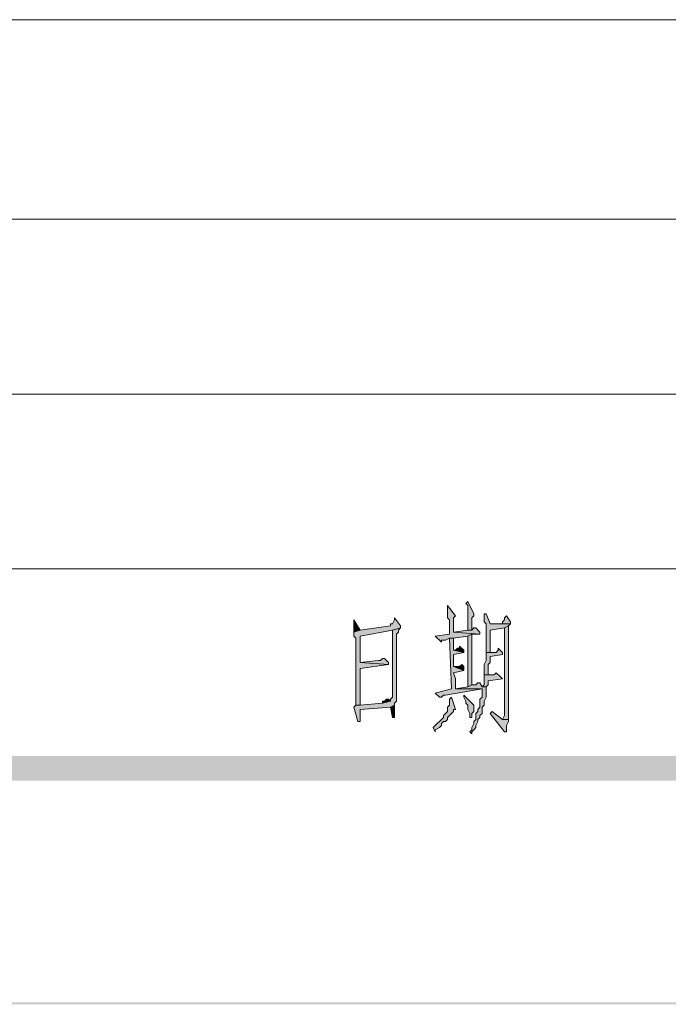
# Model space of a CAD drawing. Extents: x 566443 to 590371, y 3845226 to 3876576.
# Tile 75 of 221: x 586652 to 586666, y 3853850 to 3853870. Entities that reach past the tile are written whole.
import ezdxf

# ---------------------------------------------------------------- set-up
doc = ezdxf.new("R2010")
doc.units = 0
doc.layers.add('C00-00-00', color=7, linetype='CONTINUOUS')

msp = doc.modelspace()

# ---------------------------------------------------------------- hatches: boundary and pattern name
at = {"layer": 'C00-00-00'}
h = msp.add_hatch(color=256, dxfattribs=at)
h.dxf.hatch_style = 2
h.paths.add_polyline_path([(586661.728, 3853857.975), (586661.686, 3853857.933), (586661.728, 3853857.89), (586661.728, 3853857.382), (586661.813, 3853857.382), (586661.813, 3853857.636), (586661.855, 3853857.679), (586661.855, 3853857.721)])
h = msp.add_hatch(color=256, dxfattribs=at)
h.dxf.hatch_style = 2
h.paths.add_polyline_path([(586661.305, 3853857.89), (586661.305, 3853857.636), (586661.347, 3853857.594), (586661.347, 3853857.298), (586661.051, 3853857.255), (586661.178, 3853857.128), (586661.178, 3853857.171), (586661.22, 3853857.171), (586661.263, 3853857.171), (586661.347, 3853857.213), (586661.432, 3853857.213), (586661.728, 3853857.255), (586661.813, 3853857.298), (586661.982, 3853857.298), (586661.432, 3853857.34), (586661.432, 3853857.467), (586661.432, 3853857.509), (586661.432, 3853857.636), (586661.474, 3853857.679)])
h = msp.add_hatch(color=256, dxfattribs=at)
h.dxf.hatch_style = 2
h.paths.add_polyline_path([(586662.109, 3853857.721), (586662.067, 3853857.721), (586662.067, 3853857.679), (586662.067, 3853857.552), (586662.109, 3853857.509), (586662.109, 3853856.917), (586662.194, 3853856.917), (586662.194, 3853857.34), (586662.194, 3853857.382), (586662.49, 3853857.425), (586662.575, 3853857.467), (586662.617, 3853857.509), (586662.194, 3853857.509)])
h = msp.add_hatch(color=256, dxfattribs=at)
h.dxf.hatch_style = 2
h.paths.add_polyline_path([(586660.204, 3853857.636), (586660.204, 3853857.594), (586660.162, 3853857.509), (586660.12, 3853857.509), (586660.12, 3853857.467), (586659.485, 3853857.382), (586659.358, 3853857.34), (586659.358, 3853857.255), (586659.4, 3853857.213), (586659.4, 3853856.197), (586659.4, 3853856.112), (586659.4, 3853855.816), (586659.485, 3853855.816), (586659.485, 3853856.578), (586660.077, 3853856.663), (586659.485, 3853856.705), (586659.485, 3853857.255), (586660.162, 3853857.382), (586660.331, 3853857.425), (586660.331, 3853857.467)])
h = msp.add_hatch(color=256, dxfattribs=at)
h.dxf.hatch_style = 2
h.paths.add_polyline_path([(586659.358, 3853857.594), (586659.358, 3853857.34), (586659.485, 3853857.382)])
h = msp.add_hatch(color=256, dxfattribs=at)
h.dxf.hatch_style = 2
h.paths.add_polyline_path([(586662.533, 3853857.679), (586662.49, 3853857.636), (586662.49, 3853857.594), (586662.448, 3853857.552), (586662.448, 3853857.509), (586662.194, 3853857.509), (586662.617, 3853857.509), (586662.617, 3853857.552)])
h = msp.add_hatch(color=256, dxfattribs=at)
h.dxf.hatch_style = 2
h.paths.add_polyline_path([(586660.331, 3853857.425), (586660.162, 3853857.382), (586660.162, 3853855.985), (586660.12, 3853855.943), (586660.12, 3853855.901), (586659.95, 3853855.858), (586659.485, 3853855.816), (586659.4, 3853855.816), (586659.358, 3853855.774), (586659.442, 3853855.477), (586659.485, 3853855.477), (586659.485, 3853855.731), (586660.12, 3853855.774), (586660.204, 3853855.816), (586660.204, 3853855.858), (586660.247, 3853855.901), (586660.247, 3853857.298), (586660.289, 3853857.34), (586660.289, 3853857.382)])
h = msp.add_hatch(color=256, dxfattribs=at)
h.dxf.hatch_style = 2
h.paths.add_polyline_path([(586661.898, 3853857.425), (586661.855, 3853857.425), (586661.813, 3853857.382), (586661.728, 3853857.382), (586661.432, 3853857.34), (586661.982, 3853857.298), (586661.982, 3853857.34)])
h = msp.add_hatch(color=256, dxfattribs=at)
h.dxf.hatch_style = 2
h.paths.add_polyline_path([(586661.813, 3853857.298), (586661.728, 3853857.255), (586661.728, 3853856.197), (586661.813, 3853856.239)])
h = msp.add_hatch(color=256, dxfattribs=at)
h.dxf.hatch_style = 2
h.paths.add_polyline_path([(586662.575, 3853857.467), (586662.49, 3853857.425), (586662.49, 3853855.858), (586662.49, 3853855.604), (586662.448, 3853855.52), (586662.575, 3853855.52), (586662.575, 3853855.562)])
h = msp.add_hatch(color=256, dxfattribs=at)
h.dxf.hatch_style = 2
h.paths.add_polyline_path([(586661.432, 3853857.213), (586661.347, 3853857.213), (586661.39, 3853856.155), (586661.051, 3853856.07), (586661.136, 3853855.985), (586661.178, 3853855.985), (586661.22, 3853856.028), (586661.263, 3853856.028), (586662.025, 3853856.155), (586661.474, 3853856.155), (586661.474, 3853856.197), (586661.474, 3853856.366), (586661.432, 3853856.493), (586661.644, 3853856.536), (586661.432, 3853856.62), (586661.432, 3853856.874), (586661.644, 3853856.917), (586661.432, 3853856.959), (586661.432, 3853857.044), (586661.432, 3853857.086)])
h = msp.add_hatch(color=256, dxfattribs=at)
h.dxf.hatch_style = 2
h.paths.add_polyline_path([(586661.559, 3853857.044), (586661.559, 3853857.001), (586661.517, 3853857.001), (586661.474, 3853856.959), (586661.432, 3853856.959), (586661.644, 3853856.917), (586661.644, 3853856.959)])
h = msp.add_hatch(color=256, dxfattribs=at)
h.dxf.hatch_style = 2
h.paths.add_polyline_path([(586662.363, 3853857.001), (586662.363, 3853856.959), (586662.321, 3853856.917), (586662.109, 3853856.917), (586662.109, 3853856.832), (586662.109, 3853856.747), (586662.067, 3853856.663), (586662.067, 3853856.451), (586662.152, 3853856.451), (586662.152, 3853856.663), (586662.194, 3853856.705), (586662.194, 3853856.832), (586662.448, 3853856.874), (586662.448, 3853856.917)])
h = msp.add_hatch(color=256, dxfattribs=at)
h.dxf.hatch_style = 2
h.paths.add_polyline_path([(586659.993, 3853856.79), (586659.95, 3853856.79), (586659.908, 3853856.747), (586659.866, 3853856.747), (586659.485, 3853856.705), (586660.077, 3853856.663), (586660.077, 3853856.705)])
h = msp.add_hatch(color=256, dxfattribs=at)
h.dxf.hatch_style = 2
h.paths.add_polyline_path([(586661.601, 3853856.663), (586661.559, 3853856.62), (586661.432, 3853856.62), (586661.644, 3853856.536), (586661.644, 3853856.62)])
h = msp.add_hatch(color=256, dxfattribs=at)
h.dxf.hatch_style = 2
h.paths.add_polyline_path([(586662.321, 3853856.493), (586662.279, 3853856.451), (586662.067, 3853856.451), (586662.067, 3853856.366), (586662.067, 3853856.239), (586662.025, 3853856.197), (586662.109, 3853856.197), (586662.152, 3853856.239), (586662.152, 3853856.324), (586662.448, 3853856.366), (586662.406, 3853856.409)])
h = msp.add_hatch(color=256, dxfattribs=at)
h.dxf.hatch_style = 2
h.paths.add_polyline_path([(586661.982, 3853856.282), (586661.94, 3853856.282), (586661.898, 3853856.239), (586661.813, 3853856.239), (586661.728, 3853856.197), (586661.474, 3853856.155), (586662.025, 3853856.155), (586662.025, 3853856.112), (586662.025, 3853855.985), (586661.982, 3853855.943), (586661.982, 3853855.774), (586661.94, 3853855.731), (586661.94, 3853855.689), (586661.898, 3853855.647), (586661.898, 3853855.52), (586661.855, 3853855.477), (586661.855, 3853855.435), (586661.813, 3853855.35), (586661.813, 3853855.308), (586661.771, 3853855.266), (586661.813, 3853855.223), (586661.813, 3853855.266), (586661.855, 3853855.308), (586661.898, 3853855.35), (586661.898, 3853855.393), (586661.94, 3853855.477), (586661.94, 3853855.52), (586661.982, 3853855.562), (586661.982, 3853855.604), (586662.025, 3853855.647), (586662.025, 3853855.774), (586662.067, 3853855.816), (586662.067, 3853855.901), (586662.109, 3853855.985), (586662.109, 3853856.197), (586662.025, 3853856.197)])
h = msp.add_hatch(color=256, dxfattribs=at)
h.dxf.hatch_style = 2
h.paths.add_polyline_path([(586660.077, 3853855.943), (586660.035, 3853855.943), (586659.993, 3853855.901), (586659.95, 3853855.901), (586659.95, 3853855.858), (586660.12, 3853855.901)])
h = msp.add_hatch(color=256, dxfattribs=at)
h.dxf.hatch_style = 2
h.paths.add_polyline_path([(586661.39, 3853855.985), (586661.347, 3853855.943), (586661.347, 3853855.816), (586661.305, 3853855.774), (586661.305, 3853855.689), (586661.263, 3853855.647), (586661.22, 3853855.604), (586661.22, 3853855.562), (586661.178, 3853855.52), (586661.136, 3853855.477), (586661.093, 3853855.435), (586661.051, 3853855.393), (586661.009, 3853855.35), (586661.051, 3853855.266), (586661.051, 3853855.308), (586661.136, 3853855.35), (586661.178, 3853855.393), (586661.178, 3853855.435), (586661.22, 3853855.477), (586661.263, 3853855.477), (586661.305, 3853855.52), (586661.305, 3853855.562), (586661.347, 3853855.604), (586661.39, 3853855.647), (586661.432, 3853855.689), (586661.432, 3853855.731), (586661.474, 3853855.731)])
h = msp.add_hatch(color=256, dxfattribs=at)
h.dxf.hatch_style = 2
h.paths.add_polyline_path([(586661.644, 3853856.028), (586661.644, 3853855.985), (586661.686, 3853855.901), (586661.686, 3853855.858), (586661.728, 3853855.816), (586661.728, 3853855.731), (586661.771, 3853855.647), (586661.771, 3853855.562), (586661.813, 3853855.562), (586661.813, 3853855.647), (586661.855, 3853855.689), (586661.855, 3853855.816), (586661.813, 3853855.858), (586661.771, 3853855.901), (586661.728, 3853855.943), (586661.686, 3853855.985)])
h = msp.add_hatch(color=256, dxfattribs=at)
h.dxf.hatch_style = 2
h.paths.add_polyline_path([(586660.204, 3853855.816), (586660.12, 3853855.774), (586660.162, 3853855.562), (586660.204, 3853855.562), (586660.204, 3853855.604)])
h = msp.add_hatch(color=256, dxfattribs=at)
h.dxf.hatch_style = 2
h.paths.add_polyline_path([(586662.236, 3853855.689), (586662.194, 3853855.647), (586662.49, 3853855.266), (586662.533, 3853855.266), (586662.533, 3853855.35), (586662.533, 3853855.393), (586662.575, 3853855.477), (586662.575, 3853855.52), (586662.448, 3853855.52)])
h = msp.add_hatch(color=256, dxfattribs=at)
h.dxf.hatch_style = 2
h.paths.add_polyline_path([(586759.899, 3853854.25), (586759.391, 3853854.758), (586378.815, 3853854.25)])
h = msp.add_hatch(color=256, dxfattribs=at)
h.dxf.hatch_style = 2
h.paths.add_polyline_path([(586759.391, 3853854.758), (586378.815, 3853854.25), (586379.323, 3853854.758)])
h = msp.add_hatch(color=256, dxfattribs=at)
h.dxf.hatch_style = 2
h.paths.add_polyline_path([(586759.899, 3853854.25), (586759.391, 3853854.758), (586378.815, 3853854.25)])
h = msp.add_hatch(color=256, dxfattribs=at)
h.dxf.hatch_style = 2
h.paths.add_polyline_path([(586759.391, 3853854.758), (586378.815, 3853854.25), (586379.323, 3853854.758)])
h = msp.add_hatch(color=256, dxfattribs=at)
h.dxf.hatch_style = 2
h.paths.add_polyline_path([(586764.556, 3853849.593), (586764.514, 3853849.635), (586364.252, 3853849.593)])
h = msp.add_hatch(color=256, dxfattribs=at)
h.dxf.hatch_style = 2
h.paths.add_polyline_path([(586764.514, 3853849.635), (586364.252, 3853849.593), (586364.294, 3853849.635)])
h = msp.add_hatch(color=256, dxfattribs=at)
h.dxf.hatch_style = 2
h.paths.add_polyline_path([(586764.556, 3853849.593), (586764.514, 3853849.635), (586364.252, 3853849.593)])
h = msp.add_hatch(color=256, dxfattribs=at)
h.dxf.hatch_style = 2
h.paths.add_polyline_path([(586764.514, 3853849.635), (586364.252, 3853849.593), (586364.294, 3853849.635)])
h = msp.add_hatch(color=256, dxfattribs=at)
h.dxf.hatch_style = 2
h.paths.add_polyline_path([(586764.556, 3853849.593), (586764.514, 3853849.635), (586364.252, 3853849.593)])
h = msp.add_hatch(color=256, dxfattribs=at)
h.dxf.hatch_style = 2
h.paths.add_polyline_path([(586764.514, 3853849.635), (586364.252, 3853849.593), (586364.294, 3853849.635)])

# ---------------------------------------------------------------- linework, layer by layer
at = {"layer": 'C00-00-00', "lineweight": 0}
for points in [[(586661.728, 3853857.975), (586661.686, 3853857.933), (586661.728, 3853857.89), (586661.728, 3853857.382), (586661.813, 3853857.382), (586661.813, 3853857.636), (586661.855, 3853857.679), (586661.855, 3853857.721)], [(586661.305, 3853857.89), (586661.305, 3853857.636), (586661.347, 3853857.594), (586661.347, 3853857.298), (586661.051, 3853857.255), (586661.178, 3853857.128), (586661.178, 3853857.171), (586661.22, 3853857.171), (586661.263, 3853857.171), (586661.347, 3853857.213), (586661.432, 3853857.213), (586661.728, 3853857.255), (586661.813, 3853857.298), (586661.982, 3853857.298), (586661.432, 3853857.34), (586661.432, 3853857.467), (586661.432, 3853857.509), (586661.432, 3853857.636), (586661.474, 3853857.679)], [(586662.109, 3853857.721), (586662.067, 3853857.721), (586662.067, 3853857.679), (586662.067, 3853857.552), (586662.109, 3853857.509), (586662.109, 3853856.917), (586662.194, 3853856.917), (586662.194, 3853857.34), (586662.194, 3853857.382), (586662.49, 3853857.425), (586662.575, 3853857.467), (586662.617, 3853857.509), (586662.194, 3853857.509)], [(586660.204, 3853857.636), (586660.204, 3853857.594), (586660.162, 3853857.509), (586660.12, 3853857.509), (586660.12, 3853857.467), (586659.485, 3853857.382), (586659.358, 3853857.34), (586659.358, 3853857.255), (586659.4, 3853857.213), (586659.4, 3853856.197), (586659.4, 3853856.112), (586659.4, 3853855.816), (586659.485, 3853855.816), (586659.485, 3853856.578), (586660.077, 3853856.663), (586659.485, 3853856.705), (586659.485, 3853857.255), (586660.162, 3853857.382), (586660.331, 3853857.425), (586660.331, 3853857.467)], [(586659.358, 3853857.594), (586659.358, 3853857.34), (586659.485, 3853857.382)], [(586662.533, 3853857.679), (586662.49, 3853857.636), (586662.49, 3853857.594), (586662.448, 3853857.552), (586662.448, 3853857.509), (586662.194, 3853857.509), (586662.617, 3853857.509), (586662.617, 3853857.552)], [(586660.331, 3853857.425), (586660.162, 3853857.382), (586660.162, 3853855.985), (586660.12, 3853855.943), (586660.12, 3853855.901), (586659.95, 3853855.858), (586659.485, 3853855.816), (586659.4, 3853855.816), (586659.358, 3853855.774), (586659.442, 3853855.477), (586659.485, 3853855.477), (586659.485, 3853855.731), (586660.12, 3853855.774), (586660.204, 3853855.816), (586660.204, 3853855.858), (586660.247, 3853855.901), (586660.247, 3853857.298), (586660.289, 3853857.34), (586660.289, 3853857.382)], [(586661.898, 3853857.425), (586661.855, 3853857.425), (586661.813, 3853857.382), (586661.728, 3853857.382), (586661.432, 3853857.34), (586661.982, 3853857.298), (586661.982, 3853857.34)], [(586661.813, 3853857.298), (586661.728, 3853857.255), (586661.728, 3853856.197), (586661.813, 3853856.239)], [(586662.575, 3853857.467), (586662.49, 3853857.425), (586662.49, 3853855.858), (586662.49, 3853855.604), (586662.448, 3853855.52), (586662.575, 3853855.52), (586662.575, 3853855.562)], [(586661.432, 3853857.213), (586661.347, 3853857.213), (586661.39, 3853856.155), (586661.051, 3853856.07), (586661.136, 3853855.985), (586661.178, 3853855.985), (586661.22, 3853856.028), (586661.263, 3853856.028), (586662.025, 3853856.155), (586661.474, 3853856.155), (586661.474, 3853856.197), (586661.474, 3853856.366), (586661.432, 3853856.493), (586661.644, 3853856.536), (586661.432, 3853856.62), (586661.432, 3853856.874), (586661.644, 3853856.917), (586661.432, 3853856.959), (586661.432, 3853857.044), (586661.432, 3853857.086)], [(586661.559, 3853857.044), (586661.559, 3853857.001), (586661.517, 3853857.001), (586661.474, 3853856.959), (586661.432, 3853856.959), (586661.644, 3853856.917), (586661.644, 3853856.959)], [(586662.363, 3853857.001), (586662.363, 3853856.959), (586662.321, 3853856.917), (586662.109, 3853856.917), (586662.109, 3853856.832), (586662.109, 3853856.747), (586662.067, 3853856.663), (586662.067, 3853856.451), (586662.152, 3853856.451), (586662.152, 3853856.663), (586662.194, 3853856.705), (586662.194, 3853856.832), (586662.448, 3853856.874), (586662.448, 3853856.917)], [(586659.993, 3853856.79), (586659.95, 3853856.79), (586659.908, 3853856.747), (586659.866, 3853856.747), (586659.485, 3853856.705), (586660.077, 3853856.663), (586660.077, 3853856.705)], [(586661.601, 3853856.663), (586661.559, 3853856.62), (586661.432, 3853856.62), (586661.644, 3853856.536), (586661.644, 3853856.62)], [(586662.321, 3853856.493), (586662.279, 3853856.451), (586662.067, 3853856.451), (586662.067, 3853856.366), (586662.067, 3853856.239), (586662.025, 3853856.197), (586662.109, 3853856.197), (586662.152, 3853856.239), (586662.152, 3853856.324), (586662.448, 3853856.366), (586662.406, 3853856.409)], [(586661.982, 3853856.282), (586661.94, 3853856.282), (586661.898, 3853856.239), (586661.813, 3853856.239), (586661.728, 3853856.197), (586661.474, 3853856.155), (586662.025, 3853856.155), (586662.025, 3853856.112), (586662.025, 3853855.985), (586661.982, 3853855.943), (586661.982, 3853855.774), (586661.94, 3853855.731), (586661.94, 3853855.689), (586661.898, 3853855.647), (586661.898, 3853855.52), (586661.855, 3853855.477), (586661.855, 3853855.435), (586661.813, 3853855.35), (586661.813, 3853855.308), (586661.771, 3853855.266), (586661.813, 3853855.223), (586661.813, 3853855.266), (586661.855, 3853855.308), (586661.898, 3853855.35), (586661.898, 3853855.393), (586661.94, 3853855.477), (586661.94, 3853855.52), (586661.982, 3853855.562), (586661.982, 3853855.604), (586662.025, 3853855.647), (586662.025, 3853855.774), (586662.067, 3853855.816), (586662.067, 3853855.901), (586662.109, 3853855.985), (586662.109, 3853856.197), (586662.025, 3853856.197)], [(586660.077, 3853855.943), (586660.035, 3853855.943), (586659.993, 3853855.901), (586659.95, 3853855.901), (586659.95, 3853855.858), (586660.12, 3853855.901)], [(586661.39, 3853855.985), (586661.347, 3853855.943), (586661.347, 3853855.816), (586661.305, 3853855.774), (586661.305, 3853855.689), (586661.263, 3853855.647), (586661.22, 3853855.604), (586661.22, 3853855.562), (586661.178, 3853855.52), (586661.136, 3853855.477), (586661.093, 3853855.435), (586661.051, 3853855.393), (586661.009, 3853855.35), (586661.051, 3853855.266), (586661.051, 3853855.308), (586661.136, 3853855.35), (586661.178, 3853855.393), (586661.178, 3853855.435), (586661.22, 3853855.477), (586661.263, 3853855.477), (586661.305, 3853855.52), (586661.305, 3853855.562), (586661.347, 3853855.604), (586661.39, 3853855.647), (586661.432, 3853855.689), (586661.432, 3853855.731), (586661.474, 3853855.731)], [(586661.644, 3853856.028), (586661.644, 3853855.985), (586661.686, 3853855.901), (586661.686, 3853855.858), (586661.728, 3853855.816), (586661.728, 3853855.731), (586661.771, 3853855.647), (586661.771, 3853855.562), (586661.813, 3853855.562), (586661.813, 3853855.647), (586661.855, 3853855.689), (586661.855, 3853855.816), (586661.813, 3853855.858), (586661.771, 3853855.901), (586661.728, 3853855.943), (586661.686, 3853855.985)], [(586660.204, 3853855.816), (586660.12, 3853855.774), (586660.162, 3853855.562), (586660.204, 3853855.562), (586660.204, 3853855.604)], [(586662.236, 3853855.689), (586662.194, 3853855.647), (586662.49, 3853855.266), (586662.533, 3853855.266), (586662.533, 3853855.35), (586662.533, 3853855.393), (586662.575, 3853855.477), (586662.575, 3853855.52), (586662.448, 3853855.52)]]:
    msp.add_lwpolyline(points, close=True, dxfattribs=at)
at = {"layer": 'C00-00-00', "lineweight": 15}
for points in [[(586614.315, 3853870.082), (586614.315, 3853870.082), (586670.364, 3853870.082), (586670.364, 3853870.082)], [(586614.315, 3853865.934), (586614.315, 3853865.934), (586670.364, 3853865.934), (586670.364, 3853865.934)], [(586614.315, 3853862.293), (586614.315, 3853862.293), (586670.364, 3853862.293), (586670.364, 3853862.293)], [(586614.315, 3853858.652), (586614.315, 3853858.652), (586670.364, 3853858.652), (586670.364, 3853858.652)]]:
    msp.add_open_spline(points, degree=3, dxfattribs=at)

doc.saveas('drawing.dxf')
